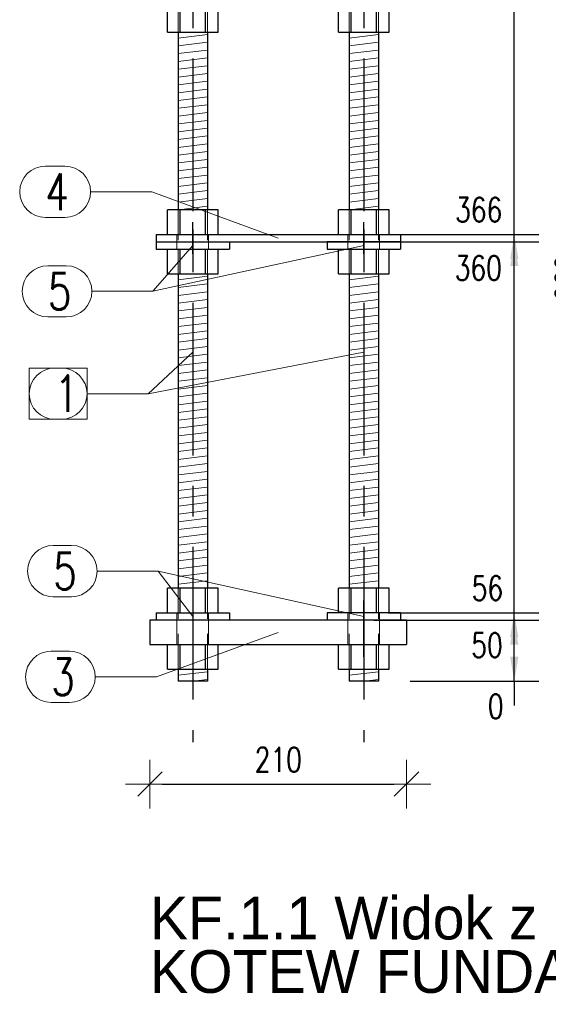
# Model space of a CAD drawing. Header units: millimetres. Extents: x 2268 to 2689, y 16092 to 16416.
# Tile 5 of 13: x 2477 to 2520, y 16251 to 16332. Entities that reach past the tile are written whole.
import ezdxf

# ---------------------------------------------------------------- set-up
doc = ezdxf.new("R2010")
doc.units = ezdxf.units.MM
doc.header["$LTSCALE"] = 10
doc.linetypes.add('HIDDEN', pattern=[0.375, 0.25, -0.125])
doc.linetypes.add('MITTE', pattern=[2, 1.25, -0.25, 0.25, -0.25])
doc.layers.get('Defpoints').update_dxf_attribs({"color": 1})
for name, color, linetype, lineweight in [('PS_DIM', 4, 'Continuous', 13), ('PS_Hatch', 3, 'Continuous', 9), ('PS_Hidden', 2, 'HIDDEN', 9), ('PS_Pos', 1, 'Continuous', 15), ('PS_SOLID', 7, 'Continuous', 30)]:
    doc.layers.add(name, color=color, linetype=linetype, lineweight=lineweight)
doc.layers.add('PS_MID', color=5, linetype='MITTE')
doc.layers.add('PS_SHAPE', color=3, linetype='Continuous')
doc.styles.add('simplex', font='simplex.shx', dxfattribs={"width": 0.75})
doc.dimstyles.new('1_10_GŁ_DS1-LS10', dxfattribs={"dimtxt": 2, "dimasz": 2, "dimexe": 2, "dimexo": 5, "dimgap": 1, "dimtad": 1, "dimjust": 4, "dimdec": 0, "dimlfac": 10, "dimtxsty": 'simplex', "dimblk1": 'NONE', "dimsah": 1, "dimcen": 2, "dimclrd": 256, "dimclre": 256, "dimclrt": 3, "dimadec": 1, "dimazin": 0, "dimtfac": 1, "dimtdec": 0, "dimtmove": 2, "dimatfit": 3, "dimfxl": 1, "dimarcsym": 0})
doc.dimstyles.new('1_10_PRZ', dxfattribs={"dimtxt": 2, "dimasz": 1, "dimexe": 2, "dimexo": 5, "dimgap": 1, "dimtad": 1, "dimdec": 0, "dimlfac": 10, "dimtxsty": 'simplex', "dimblk": 'dimznak', "dimcen": 2, "dimse1": 1, "dimse2": 1, "dimclrt": 3, "dimadec": 1, "dimazin": 0, "dimtfac": 1, "dimtdec": 0, "dimtix": 1, "dimtmove": 2, "dimatfit": 3, "dimldrblk": 'dim-grot', "dimfxl": 1, "dimarcsym": 0})

# ---------------------------------------------------------------- blocks, each defined once
blk = doc.blocks.new('*X52')
at = {"layer": 'PS_Hidden', "color": 2, "linetype": 'HIDDEN'}
for p, q in [((-8.2, 28.92), (-8.2, 30.94)), ((-8.2, 30.94), (-8.2, 26.5)), ((-5.8, 28.92), (-5.8, 30.94)), ((-5.8, 30.94), (-5.8, 26.5)), ((5.8, 28.92), (5.8, 30.94)), ((5.8, 30.94), (5.8, 26.5)), ((8.2, 28.92), (8.2, 30.94)), ((8.2, 30.94), (8.2, 26.5)), ((-8.2, 26.5), (-8.2, 28.92)), ((-5.8, 26.5), (-5.8, 28.92)), ((5.8, 26.5), (5.8, 28.92)), ((8.2, 26.5), (8.2, 28.92)), ((-8.2, 20.18), (-8.2, 22.2)), ((-8.2, 22.2), (-8.2, 20.18)), ((-5.8, 20.18), (-5.8, 22.2)), ((-5.8, 22.2), (-5.8, 20.18)), ((5.8, 20.18), (5.8, 22.2)), ((5.8, 22.2), (5.8, 20.18)), ((8.2, 20.18), (8.2, 22.2)), ((8.2, 22.2), (8.2, 20.18)), ((-8.2, 3.6), (-8.2, 5.62)), ((-8.2, 5.62), (-8.2, 0.38)), ((-5.8, 3.6), (-5.8, 5.62)), ((-5.8, 5.62), (-5.8, 0.38)), ((5.8, 3.6), (5.8, 5.62)), ((5.8, 5.62), (5.8, 0.38)), ((8.2, 3.6), (8.2, 5.62)), ((8.2, 5.62), (8.2, 0.38)), ((-8.3, 3.6), (-8.3, 3)), ((-5.7, 3.6), (-5.7, 3)), ((5.7, 3.6), (5.7, 3)), ((8.3, 3.6), (8.3, 3)), ((-8.3, 2.4), (-8.3, 3)), ((-5.7, 2.4), (-5.7, 3)), ((5.7, 2.4), (5.7, 3)), ((8.3, 2.4), (8.3, 3)), ((-8.2, 0.38), (-8.2, 2.4)), ((-5.8, 0.38), (-5.8, 2.4)), ((5.8, 0.38), (5.8, 2.4)), ((8.2, 0.38), (8.2, 2.4)), ((-8.2, -27.4), (-8.2, -25.38)), ((-8.2, -25.38), (-8.2, -32.02)), ((-5.8, -27.4), (-5.8, -25.38)), ((-5.8, -25.38), (-5.8, -32.02)), ((5.8, -27.4), (5.8, -25.38)), ((5.8, -25.38), (5.8, -32.02)), ((8.2, -27.4), (8.2, -25.38)), ((8.2, -25.38), (8.2, -32.02)), ((-8.3, -28), (-8.3, -27.4)), ((-5.7, -28), (-5.7, -27.4)), ((5.7, -27.4), (5.7, -28)), ((8.3, -27.4), (8.3, -28)), ((-8.3, -30), (-8.3, -28)), ((-5.7, -30), (-5.7, -28)), ((5.7, -28), (5.7, -30)), ((8.3, -28), (8.3, -30)), ((-8.2, -32.02), (-8.2, -30)), ((-5.8, -32.02), (-5.8, -30)), ((5.8, -32.02), (5.8, -30)), ((8.2, -32.02), (8.2, -30))]:
    blk.add_line(p, q, dxfattribs=at)
at = {"layer": 'PS_MID', "color": 5, "linetype": 'MITTE'}
for p, q in [((-7, 38), (-7, -38)), ((-7, 38), (-7, -38)), ((7, 38), (7, -38)), ((7, 38), (7, -38)), ((-7, 2), (-7, 4.6)), ((-7, 2), (-7, 4.6)), ((7, 2), (7, 4.6)), ((7, 2), (7, 4.6)), ((-7, 4), (-7, 1.4)), ((-7, 4), (-7, 1.4)), ((7, 4), (7, 1.4)), ((7, 4), (7, 1.4)), ((-7, -26.4), (-7, -29)), ((-7, -26.4), (-7, -29)), ((7, -26.4), (7, -29)), ((7, -29), (7, -26.4)), ((-7, -27), (-7, -31)), ((-7, -27), (-7, -31)), ((7, -27), (7, -31)), ((7, -31), (7, -27))]:
    blk.add_line(p, q, dxfattribs=at)
at = {"layer": 'PS_SOLID', "color": 7, "linetype": 'Continuous'}
for p, q in [((-8.2, 33), (-5.8, 33)), ((-8.2, 33), (-8.2, 30.94)), ((-5.8, 33), (-5.8, 30.94)), ((5.8, 33), (8.2, 33)), ((5.8, 33), (5.8, 30.94)), ((8.2, 33), (8.2, 30.94)), ((-9.078, 28.92), (-9.078, 30.94)), ((-8.039, 30.94), (-9.078, 30.94)), ((-5.961, 30.94), (-8.039, 30.94)), ((-8.039, 28.92), (-8.039, 30.94)), ((-5.961, 28.92), (-5.961, 30.94)), ((-4.922, 30.94), (-5.961, 30.94)), ((-4.922, 28.92), (-4.922, 30.94)), ((4.922, 28.92), (4.922, 30.94)), ((5.961, 30.94), (4.922, 30.94)), ((8.039, 30.94), (5.961, 30.94)), ((5.961, 28.92), (5.961, 30.94)), ((8.039, 28.92), (8.039, 30.94)), ((9.078, 30.94), (8.039, 30.94)), ((9.078, 28.92), (9.078, 30.94)), ((-9.078, 26.9), (-9.078, 28.92)), ((-8.039, 28.92), (-9.078, 28.92)), ((-9.078, 28.92), (-8.039, 28.92)), ((-5.961, 28.92), (-8.039, 28.92)), ((-8.039, 26.9), (-8.039, 28.92)), ((-8.039, 28.92), (-5.961, 28.92)), ((-5.961, 26.9), (-5.961, 28.92)), ((-4.922, 28.92), (-5.961, 28.92)), ((-5.961, 28.92), (-4.922, 28.92)), ((-4.922, 26.9), (-4.922, 28.92)), ((4.922, 28.92), (5.961, 28.92)), ((4.922, 26.9), (4.922, 28.92)), ((5.961, 28.92), (4.922, 28.92)), ((5.961, 28.92), (8.039, 28.92)), ((8.039, 28.92), (5.961, 28.92)), ((5.961, 26.9), (5.961, 28.92)), ((8.039, 28.92), (9.078, 28.92)), ((8.039, 26.9), (8.039, 28.92)), ((9.078, 28.92), (8.039, 28.92)), ((9.078, 26.9), (9.078, 28.92)), ((-4.8, 26.9), (-9.2, 26.9)), ((-9.2, 26.5), (-9.2, 26.9)), ((-4.8, 26.5), (-4.8, 26.9)), ((9.2, 26.9), (4.8, 26.9)), ((4.8, 26.5), (4.8, 26.9)), ((9.2, 26.5), (9.2, 26.9)), ((-9.2, 26.5), (-4.8, 26.5)), ((-8.2, 26.5), (-8.2, 22.2)), ((-5.8, 26.5), (-5.8, 22.2)), ((4.8, 26.5), (9.2, 26.5)), ((5.8, 26.5), (5.8, 22.2)), ((8.2, 26.5), (8.2, 22.2)), ((-9.078, 20.18), (-9.078, 22.2)), ((-8.039, 22.2), (-9.078, 22.2)), ((-5.961, 22.2), (-8.039, 22.2)), ((-8.039, 20.18), (-8.039, 22.2)), ((-5.961, 20.18), (-5.961, 22.2)), ((-4.922, 22.2), (-5.961, 22.2)), ((-4.922, 20.18), (-4.922, 22.2)), ((4.922, 20.18), (4.922, 22.2)), ((5.961, 22.2), (4.922, 22.2)), ((8.039, 22.2), (5.961, 22.2)), ((5.961, 20.18), (5.961, 22.2)), ((8.039, 20.18), (8.039, 22.2)), ((9.078, 22.2), (8.039, 22.2)), ((9.078, 20.18), (9.078, 22.2)), ((-9.078, 20.18), (-8.039, 20.18)), ((-8.2, 20.18), (-8.2, 5.62)), ((-8.039, 20.18), (-5.961, 20.18)), ((-5.961, 20.18), (-4.922, 20.18)), ((-5.8, 20.18), (-5.8, 5.62)), ((4.922, 20.18), (5.961, 20.18)), ((5.8, 20.18), (5.8, 5.62)), ((5.961, 20.18), (8.039, 20.18)), ((8.039, 20.18), (9.078, 20.18)), ((8.2, 20.18), (8.2, 5.62)), ((-9.078, 3.6), (-9.078, 5.62)), ((-8.039, 5.62), (-9.078, 5.62)), ((-5.961, 5.62), (-8.039, 5.62)), ((-8.039, 3.6), (-8.039, 5.62)), ((-5.961, 3.6), (-5.961, 5.62)), ((-4.922, 5.62), (-5.961, 5.62)), ((-4.922, 3.6), (-4.922, 5.62)), ((4.922, 3.6), (4.922, 5.62)), ((5.961, 5.62), (4.922, 5.62)), ((8.039, 5.62), (5.961, 5.62)), ((5.961, 3.6), (5.961, 5.62)), ((8.039, 3.6), (8.039, 5.62)), ((9.078, 5.62), (8.039, 5.62)), ((9.078, 3.6), (9.078, 5.62)), ((-10, 3.6), (10, 3.6)), ((-10, 3.6), (-10, 3)), ((10, 3.6), (10, 3)), ((-10, 3), (-10, 2.4)), ((-10, 3), (-4, 3)), ((-10, 3), (10, 3)), ((-4, 3), (-4, 2.4)), ((10, 3), (4, 3)), ((4, 3), (4, 2.4)), ((10, 3), (10, 2.4)), ((-10, 2.4), (-4, 2.4)), ((-9.078, 0.38), (-9.078, 2.4)), ((-8.039, 0.38), (-8.039, 2.4)), ((-5.961, 0.38), (-5.961, 2.4)), ((-4.922, 0.38), (-4.922, 2.4)), ((4, 2.4), (10, 2.4)), ((4.922, 0.38), (4.922, 2.4)), ((5.961, 0.38), (5.961, 2.4)), ((8.039, 0.38), (8.039, 2.4)), ((9.078, 0.38), (9.078, 2.4)), ((-9.078, 0.38), (-8.039, 0.38)), ((-8.2, 0.38), (-8.2, -25.38)), ((-8.039, 0.38), (-5.961, 0.38)), ((-5.961, 0.38), (-4.922, 0.38)), ((-5.8, 0.38), (-5.8, -25.38)), ((4.922, 0.38), (5.961, 0.38)), ((5.8, 0.38), (5.8, -25.38)), ((5.961, 0.38), (8.039, 0.38)), ((8.039, 0.38), (9.078, 0.38)), ((8.2, 0.38), (8.2, -25.38)), ((-9.078, -27.4), (-9.078, -25.38)), ((-8.039, -25.38), (-9.078, -25.38)), ((-5.961, -25.38), (-8.039, -25.38)), ((-8.039, -27.4), (-8.039, -25.38)), ((-5.961, -27.4), (-5.961, -25.38)), ((-4.922, -25.38), (-5.961, -25.38)), ((-4.922, -27.4), (-4.922, -25.38)), ((4.922, -27.4), (4.922, -25.38)), ((5.961, -25.38), (4.922, -25.38)), ((8.039, -25.38), (5.961, -25.38)), ((5.961, -27.4), (5.961, -25.38)), ((8.039, -27.4), (8.039, -25.38)), ((9.078, -25.38), (8.039, -25.38)), ((9.078, -27.4), (9.078, -25.38)), ((-10, -27.4), (-10, -28)), ((-10, -27.4), (-4, -27.4)), ((-4, -27.4), (-4, -28)), ((10, -27.4), (4, -27.4)), ((4, -27.4), (4, -28)), ((10, -27.4), (10, -28)), ((10.5, -28), (-10.5, -28)), ((-10.5, -28), (-10.5, -30)), ((10.5, -28), (10.5, -30)), ((-10.5, -30), (10.5, -30)), ((-9.078, -32.02), (-9.078, -30)), ((-8.039, -32.02), (-8.039, -30)), ((-5.961, -32.02), (-5.961, -30)), ((-4.922, -32.02), (-4.922, -30)), ((4.922, -32.02), (4.922, -30)), ((5.961, -32.02), (5.961, -30)), ((8.039, -32.02), (8.039, -30)), ((9.078, -32.02), (9.078, -30)), ((-9.078, -32.02), (-8.039, -32.02)), ((-8.2, -32.02), (-8.2, -33)), ((-8.039, -32.02), (-5.961, -32.02)), ((-5.961, -32.02), (-4.922, -32.02)), ((-5.8, -32.02), (-5.8, -33)), ((4.922, -32.02), (5.961, -32.02)), ((5.8, -32.02), (5.8, -33)), ((5.961, -32.02), (8.039, -32.02)), ((8.039, -32.02), (9.078, -32.02)), ((8.2, -32.02), (8.2, -33)), ((-5.8, -33), (-8.2, -33)), ((8.2, -33), (5.8, -33))]:
    blk.add_line(p, q, dxfattribs=at)
blk = doc.blocks.new('*D66')
at = {"layer": 'Defpoints', "color": 0, "transparency": 16777216}
for p in [(2503.617, 16277.899), (2503.617, 16277.899), (2517.139, 16277.899)]:
    blk.add_point(p, dxfattribs=at)
at = {"layer": 'PS_DIM', "lineweight": -2, "transparency": 16777216}
for p, q in [((2517.139, 16279.899), (2517.139, 16281.899)), ((2508.617, 16277.899), (2519.139, 16277.899)), ((2508.617, 16277.899), (2519.139, 16277.899)), ((2517.139, 16277.899), (2517.139, 16275.899)), ((2517.139, 16277.899), (2517.139, 16277.899))]:
    blk.add_line(p, q, dxfattribs=at)
at = {"layer": 'PS_DIM', "transparency": 16777216}
blk.add_solid([(2516.806, 16279.899), (2517.472, 16279.899), (2517.139, 16277.899)], dxfattribs=at)
at = {"layer": 'PS_DIM', "color": 3, "transparency": 16777216, "insert": (2515.619, 16275.834), "char_height": 2, "attachment_point": 5, "rotation": 0.0573, "style": 'simplex'}
blk.add_mtext('0', dxfattribs=at)
blk = doc.blocks.new('_None')
blk = doc.blocks.new('*D67')
at = {"layer": 'Defpoints', "color": 0, "transparency": 16777216}
for p in [(2500.651, 16282.899), (2517.139, 16282.899), (2503.617, 16277.899)]:
    blk.add_point(p, dxfattribs=at)
at = {"layer": 'PS_DIM', "lineweight": -2, "transparency": 16777216}
for p, q in [((2505.651, 16282.899), (2519.139, 16282.899)), ((2517.139, 16277.899), (2517.139, 16280.899)), ((2508.617, 16277.899), (2519.139, 16277.899))]:
    blk.add_line(p, q, dxfattribs=at)
at = {"layer": 'PS_DIM', "transparency": 16777216}
blk.add_solid([(2516.806, 16280.899), (2517.472, 16280.899), (2517.139, 16282.899)], dxfattribs=at)
at = {"layer": 'PS_DIM', "color": 3, "transparency": 16777216, "insert": (2514.905, 16280.851), "char_height": 2, "attachment_point": 5, "rotation": 0.0573, "style": 'simplex'}
blk.add_mtext('50', dxfattribs=at)
blk = doc.blocks.new('*D68')
at = {"layer": 'Defpoints', "color": 0, "transparency": 16777216}
for p in [(2501.817, 16283.499), (2517.139, 16283.499), (2503.617, 16277.899)]:
    blk.add_point(p, dxfattribs=at)
at = {"layer": 'PS_DIM', "lineweight": -2, "transparency": 16777216}
for p, q in [((2506.817, 16283.499), (2519.139, 16283.499)), ((2517.139, 16277.899), (2517.139, 16281.499)), ((2508.617, 16277.899), (2519.139, 16277.899))]:
    blk.add_line(p, q, dxfattribs=at)
at = {"layer": 'PS_DIM', "transparency": 16777216}
blk.add_solid([(2516.806, 16281.499), (2517.472, 16281.499), (2517.139, 16283.499)], dxfattribs=at)
at = {"layer": 'PS_DIM', "color": 3, "transparency": 16777216, "insert": (2514.941, 16285.519), "char_height": 2, "attachment_point": 5, "rotation": 0.0573, "style": 'simplex'}
blk.add_mtext('56', dxfattribs=at)
blk = doc.blocks.new('*D69')
at = {"layer": 'Defpoints', "color": 0, "transparency": 16777216}
for p in [(2500.634, 16313.899), (2517.139, 16313.899), (2503.617, 16277.899)]:
    blk.add_point(p, dxfattribs=at)
at = {"layer": 'PS_DIM', "lineweight": -2, "transparency": 16777216}
for p, q in [((2505.634, 16313.899), (2519.139, 16313.899)), ((2517.139, 16277.899), (2517.139, 16311.899)), ((2508.617, 16277.899), (2519.139, 16277.899))]:
    blk.add_line(p, q, dxfattribs=at)
at = {"layer": 'PS_DIM', "transparency": 16777216}
blk.add_solid([(2516.806, 16311.899), (2517.472, 16311.899), (2517.139, 16313.899)], dxfattribs=at)
at = {"layer": 'PS_DIM', "color": 3, "transparency": 16777216, "insert": (2514.191, 16311.745), "char_height": 2, "attachment_point": 5, "rotation": 0.0573, "style": 'simplex'}
blk.add_mtext('360', dxfattribs=at)
blk = doc.blocks.new('*D70')
at = {"layer": 'Defpoints', "color": 0, "transparency": 16777216}
for p in [(2500.539, 16314.499), (2517.139, 16314.499), (2503.617, 16277.899)]:
    blk.add_point(p, dxfattribs=at)
at = {"layer": 'PS_DIM', "lineweight": -2, "transparency": 16777216}
for p, q in [((2505.539, 16314.499), (2519.139, 16314.499)), ((2517.139, 16277.899), (2517.139, 16312.499)), ((2508.617, 16277.899), (2519.139, 16277.899))]:
    blk.add_line(p, q, dxfattribs=at)
at = {"layer": 'PS_DIM', "transparency": 16777216}
blk.add_solid([(2516.806, 16312.499), (2517.472, 16312.499), (2517.139, 16314.499)], dxfattribs=at)
at = {"layer": 'PS_DIM', "color": 3, "transparency": 16777216, "insert": (2514.226, 16316.519), "char_height": 2, "attachment_point": 5, "rotation": 0.0573, "style": 'simplex'}
blk.add_mtext('366', dxfattribs=at)
blk = doc.blocks.new('*D71')
at = {"layer": 'Defpoints', "color": 0, "transparency": 16777216}
for p in [(2503.617, 16343.899), (2517.139, 16343.899), (2503.617, 16277.899)]:
    blk.add_point(p, dxfattribs=at)
at = {"layer": 'PS_DIM', "lineweight": -2, "transparency": 16777216}
for p, q in [((2508.617, 16343.899), (2519.139, 16343.899)), ((2517.139, 16277.899), (2517.139, 16341.899)), ((2508.617, 16277.899), (2519.139, 16277.899))]:
    blk.add_line(p, q, dxfattribs=at)
at = {"layer": 'PS_DIM', "transparency": 16777216}
blk.add_solid([(2516.806, 16341.899), (2517.472, 16341.899), (2517.139, 16343.899)], dxfattribs=at)
at = {"layer": 'PS_DIM', "color": 3, "transparency": 16777216, "insert": (2514.191, 16345.919), "char_height": 2, "attachment_point": 5, "rotation": 0.0573, "style": 'simplex'}
blk.add_mtext('660', dxfattribs=at)
blk = doc.blocks.new('dimznak')
at = {"color": 0}
for points in [[(0, 2), (0, -2)], [(-2, 0), (2, 0)]]:
    blk.add_lwpolyline(points, dxfattribs=at)
at = {"color": 2}
blk.add_lwpolyline([(1, 1), (-1, -1)], dxfattribs=at)
blk = doc.blocks.new('*D72')
at = {"layer": 'Defpoints', "color": 0, "transparency": 16777216}
for p in [(2487.317, 16282.899), (2508.317, 16282.899), (2508.317, 16269.473)]:
    blk.add_point(p, dxfattribs=at)
at = {"layer": 'PS_DIM', "color": 0, "lineweight": -2, "transparency": 16777216}
blk.add_line((2488.317, 16269.473), (2507.317, 16269.473), dxfattribs=at)
at = {"layer": 'PS_DIM', "color": 0, "lineweight": -2, "transparency": 16777216, "rotation": 180}
blk.add_blockref('dimznak', (2487.317, 16269.473), dxfattribs=at)
at = {"layer": 'PS_DIM', "color": 0, "lineweight": -2, "transparency": 16777216}
blk.add_blockref('dimznak', (2508.317, 16269.473), dxfattribs=at)
at = {"layer": 'PS_DIM', "color": 3, "transparency": 16777216, "insert": (2497.817, 16271.473), "char_height": 2, "attachment_point": 5, "style": 'simplex'}
blk.add_mtext('210', dxfattribs=at)
blk = doc.blocks.new('dim-grot')
blk.add_hatch(color=256).paths.add_polyline_path([(0, 0), (-2, 0.5), (-2, -0.5)])
blk.add_lwpolyline([(0, 0), (-2, 0.5), (-2, -0.5), (0, 0)])
blk = doc.blocks.new('*D74')
at = {"layer": 'Defpoints', "color": 0, "transparency": 16777216}
for p in [(2503.617, 16343.899), (2523.501, 16343.899), (2503.617, 16277.899)]:
    blk.add_point(p, dxfattribs=at)
at = {"layer": 'PS_DIM', "color": 0, "lineweight": -2, "transparency": 16777216}
blk.add_line((2523.501, 16278.899), (2523.501, 16342.899), dxfattribs=at)
for p, rotation in [((2523.501, 16343.899), 90), ((2523.501, 16277.899), 270)]:
    blk.add_blockref('dimznak', p, dxfattribs=dict(at, rotation=rotation))
at = {"layer": 'PS_DIM', "color": 3, "transparency": 16777216, "insert": (2521.501, 16310.899), "char_height": 2, "attachment_point": 5, "rotation": 90, "style": 'simplex'}
blk.add_mtext('660', dxfattribs=at)
blk = doc.blocks.new('*X116')
at = {"color": 1}
for p, q in [((2478.75, 16320.092), (2480.357, 16320.092)), ((2482.457, 16317.992), (2487.457, 16317.992)), ((2497.817, 16314.199), (2487.457, 16317.992)), ((2478.75, 16315.892), (2480.357, 16315.892))]:
    blk.add_line(p, q, dxfattribs=at)
for centre, start, end in [((2478.75, 16317.992), 90, 270), ((2480.357, 16317.992), 270, 90)]:
    blk.add_arc(centre, 2.1, start, end, dxfattribs=at)
at = {"color": 2, "style": 'simplex', "width": 0.75}
blk.add_text('4', height=3, dxfattribs=at).set_placement((2478.75, 16316.492))
blk = doc.blocks.new('*X117')
at = {"color": 1}
for p, q in [((2478.75, 16320.092), (2480.357, 16320.092)), ((2482.457, 16317.992), (2487.457, 16317.992)), ((2497.817, 16314.199), (2487.457, 16317.992)), ((2478.75, 16315.892), (2480.357, 16315.892))]:
    blk.add_line(p, q, dxfattribs=at)
for centre, start, end in [((2478.75, 16317.992), 90, 270), ((2480.357, 16317.992), 270, 90)]:
    blk.add_arc(centre, 2.1, start, end, dxfattribs=at)
at = {"color": 2, "style": 'simplex', "width": 0.75}
blk.add_text('4', height=3, dxfattribs=at).set_placement((2478.75, 16316.492))
blk = doc.blocks.new('*X118')
at = {"color": 1}
for p, q in [((2504.817, 16313.599), (2487.559, 16309.838)), ((2478.959, 16311.938), (2480.459, 16311.938)), ((2482.559, 16309.838), (2487.559, 16309.838)), ((2478.959, 16307.738), (2480.459, 16307.738))]:
    blk.add_line(p, q, dxfattribs=at)
for centre, start, end in [((2478.959, 16309.838), 90, 270), ((2480.459, 16309.838), 270, 90)]:
    blk.add_arc(centre, 2.1, start, end, dxfattribs=at)
at = {"color": 2, "style": 'simplex', "width": 0.75}
blk.add_text('5', height=3, dxfattribs=at).set_placement((2478.959, 16308.338))
blk = doc.blocks.new('*X119')
at = {"color": 1}
for p, q in [((2490.817, 16313.599), (2487.559, 16309.838)), ((2478.959, 16311.938), (2480.459, 16311.938)), ((2482.559, 16309.838), (2487.559, 16309.838)), ((2478.959, 16307.738), (2480.459, 16307.738))]:
    blk.add_line(p, q, dxfattribs=at)
for centre, start, end in [((2478.959, 16309.838), 90, 270), ((2480.459, 16309.838), 270, 90)]:
    blk.add_arc(centre, 2.1, start, end, dxfattribs=at)
at = {"color": 2, "style": 'simplex', "width": 0.75}
blk.add_text('5', height=3, dxfattribs=at).set_placement((2478.959, 16308.338))
blk = doc.blocks.new('*X120')
at = {"color": 1}
for p, q in [((2490.817, 16304.847), (2487.161, 16301.454)), ((2479.525, 16303.554), (2480.061, 16303.554)), ((2482.161, 16301.454), (2487.161, 16301.454)), ((2479.525, 16299.354), (2480.061, 16299.354))]:
    blk.add_line(p, q, dxfattribs=at)
for centre, start, end in [((2479.525, 16301.454), 90, 270), ((2480.061, 16301.454), 270, 90)]:
    blk.add_arc(centre, 2.1, start, end, dxfattribs=at)
at = {"color": 2, "style": 'simplex', "width": 0.75}
blk.add_text('1', height=3, dxfattribs=at).set_placement((2479.525, 16299.954))
blk = doc.blocks.new('*X121')
at = {"color": 1}
for p, q in [((2504.817, 16304.847), (2487.161, 16301.454)), ((2482.161, 16303.554), (2477.425, 16303.554)), ((2477.425, 16303.554), (2477.425, 16299.354)), ((2482.161, 16299.354), (2482.161, 16303.554)), ((2482.161, 16301.454), (2487.161, 16301.454)), ((2477.425, 16299.354), (2482.161, 16299.354))]:
    blk.add_line(p, q, dxfattribs=at)
at = {"color": 30, "style": 'simplex', "width": 0.75}
blk.add_text('1', height=3, dxfattribs=at).set_placement((2479.525, 16299.954))
blk = doc.blocks.new('*X122')
at = {"color": 1}
for p, q in [((2479.392, 16289.024), (2480.892, 16289.024)), ((2482.992, 16286.924), (2487.992, 16286.924)), ((2490.817, 16283.199), (2487.992, 16286.924)), ((2479.392, 16284.824), (2480.892, 16284.824))]:
    blk.add_line(p, q, dxfattribs=at)
for centre, start, end in [((2479.392, 16286.924), 90, 270), ((2480.892, 16286.924), 270, 90)]:
    blk.add_arc(centre, 2.1, start, end, dxfattribs=at)
at = {"color": 2, "style": 'simplex', "width": 0.75}
blk.add_text('5', height=3, dxfattribs=at).set_placement((2479.392, 16285.424))
blk = doc.blocks.new('*X123')
at = {"color": 1}
for p, q in [((2479.392, 16289.024), (2480.892, 16289.024)), ((2482.992, 16286.924), (2487.992, 16286.924)), ((2504.817, 16283.199), (2487.992, 16286.924)), ((2479.392, 16284.824), (2480.892, 16284.824))]:
    blk.add_line(p, q, dxfattribs=at)
for centre, start, end in [((2479.392, 16286.924), 90, 270), ((2480.892, 16286.924), 270, 90)]:
    blk.add_arc(centre, 2.1, start, end, dxfattribs=at)
at = {"color": 2, "style": 'simplex', "width": 0.75}
blk.add_text('5', height=3, dxfattribs=at).set_placement((2479.392, 16285.424))
blk = doc.blocks.new('*X124')
at = {"color": 1}
for p, q in [((2497.817, 16281.899), (2487.837, 16278.255)), ((2479.237, 16280.355), (2480.737, 16280.355)), ((2482.837, 16278.255), (2487.837, 16278.255)), ((2479.237, 16276.155), (2480.737, 16276.155))]:
    blk.add_line(p, q, dxfattribs=at)
for centre, start, end in [((2479.237, 16278.255), 90, 270), ((2480.737, 16278.255), 270, 90)]:
    blk.add_arc(centre, 2.1, start, end, dxfattribs=at)
at = {"color": 2, "style": 'simplex', "width": 0.75}
blk.add_text('3', height=3, dxfattribs=at).set_placement((2479.237, 16276.755))
blk = doc.blocks.new('*X125')
at = {"color": 1}
for p, q in [((2497.817, 16281.899), (2487.837, 16278.255)), ((2479.237, 16280.355), (2480.737, 16280.355)), ((2482.837, 16278.255), (2487.837, 16278.255)), ((2479.237, 16276.155), (2480.737, 16276.155))]:
    blk.add_line(p, q, dxfattribs=at)
for centre, start, end in [((2479.237, 16278.255), 90, 270), ((2480.737, 16278.255), 270, 90)]:
    blk.add_arc(centre, 2.1, start, end, dxfattribs=at)
at = {"color": 2, "style": 'simplex', "width": 0.75}
blk.add_text('3', height=3, dxfattribs=at).set_placement((2479.237, 16276.755))

msp = doc.modelspace()

# ---------------------------------------------------------------- hatches: boundary and pattern name
at = {"layer": 'PS_Hatch'}
h = msp.add_hatch(dxfattribs=at)
h.set_pattern_fill('LINE', color=3, scale=0.2, angle=7)
h.set_pattern_definition([(7, (-13885.4145, 18415.1455), (-0.077387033, 0.630266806), [])])
h.paths.add_polyline_path([(2492.017, 16316.519), (2492.017, 16331.079), (2489.617, 16331.079), (2489.617, 16316.519)])
h = msp.add_hatch(dxfattribs=at)
h.set_pattern_fill('LINE', color=3, scale=0.2, angle=7)
h.set_pattern_definition([(7, (-13871.4145, 18415.1455), (-0.077387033, 0.630266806), [])])
h.paths.add_polyline_path([(2506.017, 16316.519), (2506.017, 16331.079), (2503.617, 16331.079), (2503.617, 16316.519)])
h = msp.add_hatch(dxfattribs=at)
h.set_pattern_fill('LINE', color=3, scale=0.2, angle=7)
h.set_pattern_definition([(7, (-13885.4145, 18395.3455), (-0.077387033, 0.630266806), [])])
h.paths.add_polyline_path([(2492.017, 16285.519), (2492.017, 16311.279), (2489.617, 16311.279), (2489.617, 16285.519)])
h = msp.add_hatch(dxfattribs=at)
h.set_pattern_fill('LINE', color=3, scale=0.2, angle=7)
h.set_pattern_definition([(7, (-13871.4145, 18395.3455), (-0.077387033, 0.630266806), [])])
h.paths.add_polyline_path([(2506.017, 16285.519), (2506.017, 16311.279), (2503.617, 16311.279), (2503.617, 16285.519)])
h = msp.add_hatch(dxfattribs=at)
h.set_pattern_fill('LINE', color=3, scale=0.2, angle=7)
h.set_pattern_definition([(7, (-13885.4145, 18362.9455), (-0.077387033, 0.630266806), [])])
h.paths.add_polyline_path([(2492.017, 16277.899), (2492.017, 16278.879), (2489.617, 16278.879), (2489.617, 16277.899)])
h = msp.add_hatch(dxfattribs=at)
h.set_pattern_fill('LINE', color=3, scale=0.2, angle=7)
h.set_pattern_definition([(7, (-13871.4145, 18362.9455), (-0.077387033, 0.630266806), [])])
h.paths.add_polyline_path([(2506.017, 16277.899), (2506.017, 16278.879), (2503.617, 16278.879), (2503.617, 16277.899)])

# ---------------------------------------------------------------- block references
at = {"layer": 'PS_Pos'}
for name in ['*X116', '*X117', '*X118', '*X119', '*X120', '*X121', '*X122', '*X123', '*X124', '*X125']:
    msp.add_blockref(name, (0, 0), dxfattribs=at)
at = {"layer": 'PS_SHAPE', "color": 2}
msp.add_blockref('*X52', (2497.817, 16310.899), dxfattribs=at)

# ---------------------------------------------------------------- texts
at = {"color": 0}
for s, p in [('KF.1.1 Widok z przodu (Sc1:10)', (2487.317, 16256.745)), ('KOTEW FUNDAMENTOWA (8 x)', (2487.317, 16252.37))]:
    msp.add_text(s, height=3.5, dxfattribs=at).set_placement(p)

# ---------------------------------------------------------------- dimensions: what is measured, and where the dimension line sits
at = {"layer": 'PS_DIM'}
for base, p1, p2, picture, middle in [((2517.139, 16343.899), (2503.617, 16277.899), (2503.617, 16343.899), '*D71', (2514.191, 16345.919)), ((2517.139, 16314.499), (2503.617, 16277.899), (2500.539, 16314.499), '*D70', (2514.226, 16316.519)), ((2517.139, 16313.899), (2503.617, 16277.899), (2500.634, 16313.899), '*D69', (2514.191, 16311.745)), ((2517.139, 16283.499), (2503.617, 16277.899), (2501.817, 16283.499), '*D68', (2514.941, 16285.519)), ((2517.139, 16282.899), (2503.617, 16277.899), (2500.651, 16282.899), '*D67', (2514.905, 16280.851)), ((2517.1391, 16277.8991), (2503.6172, 16277.899), (2503.6172, 16277.8991), '*D66', (2515.6191, 16275.8336))]:
    dim = msp.add_linear_dim(base=base, p1=p1, p2=p2, angle=90, dimstyle='1_10_GŁ_DS1-LS10', dxfattribs=at)
    dim.commit()
    dim.dimension.update_dxf_attribs({"geometry": picture, "text_midpoint": middle, "dimtype": 128, "text_rotation": 0.0573})
dim = msp.add_linear_dim(base=(2523.501, 16343.899), p1=(2503.617, 16277.899), p2=(2503.617, 16343.899), angle=90, dimstyle='1_10_PRZ', dxfattribs=at)
dim.commit()
dim.dimension.update_dxf_attribs({"geometry": '*D74', "text_midpoint": (2521.501, 16310.899)})
dim = msp.add_linear_dim(base=(2508.317, 16269.473), p1=(2487.317, 16282.899), p2=(2508.317, 16282.899), dimstyle='1_10_PRZ', dxfattribs=at)
dim.commit()
dim.dimension.update_dxf_attribs({"geometry": '*D72', "text_midpoint": (2497.817, 16271.473)})

doc.saveas('drawing.dxf')
